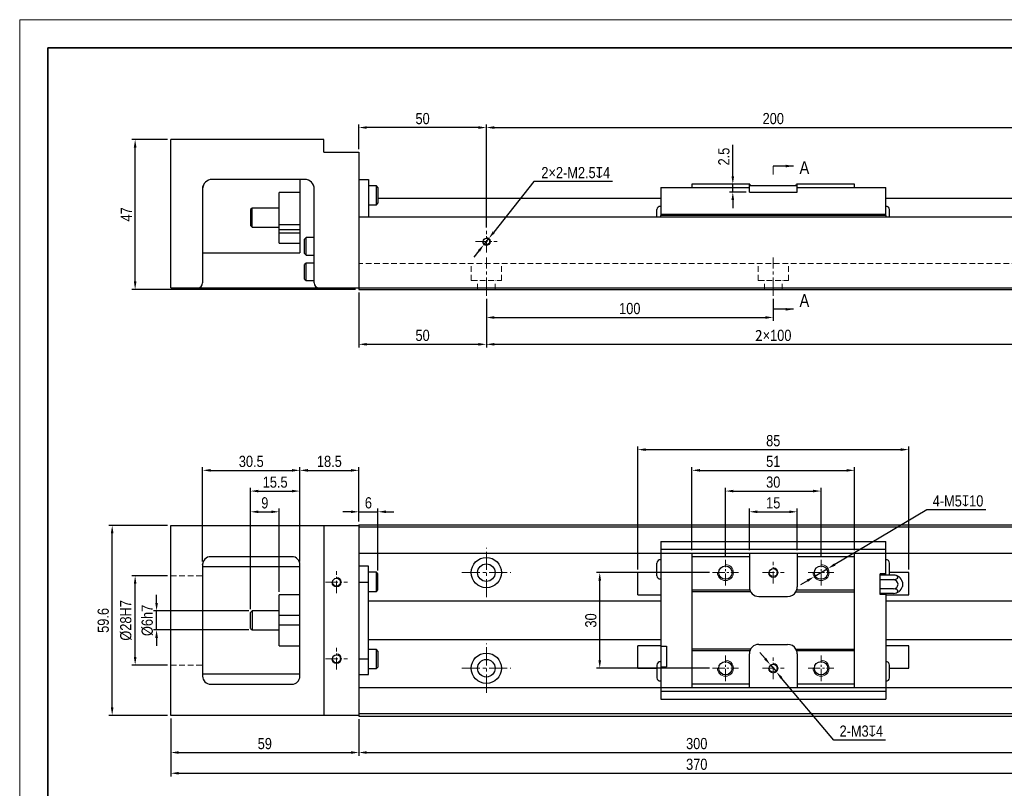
# Model space of a CAD drawing. Header units: millimetres. Extents: x 100 to 3612, y -424 to 856.
# Tile 14 of 45: x 1294 to 1603, y -293 to -52. Entities that reach past the tile are written whole.
import ezdxf

# ---------------------------------------------------------------- set-up
doc = ezdxf.new("R2010")
doc.units = ezdxf.units.MM
doc.linetypes.add('CENTER2', pattern=[28.575, 19.05, -3.175, 3.175, -3.175])
doc.linetypes.add('DASHED', pattern=[19.05, 12.7, -6.35])
doc.layers.get('Defpoints').update_dxf_attribs({"lineweight": 13})
for name, color, linetype, lineweight in [('小粗', 7, 'Continuous', 25), ('标注', 3, 'Continuous', 13), ('点划线', 1, 'CENTER2', 13), ('粗线', 7, 'Continuous', 35), ('细线', 7, 'Continuous', 13), ('虚线', 253, 'DASHED', 13)]:
    doc.layers.add(name, color=color, linetype=linetype, lineweight=lineweight)
doc.styles.add('3.5', font='ARIALN.TTF', dxfattribs={"height": 3.5})
doc.styles.add('7', font='ARIALN.TTF', dxfattribs={"height": 7})
doc.dimstyles.new('A4—对齐', dxfattribs={"dimtxt": 3.5, "dimasz": 2.5, "dimexe": 1, "dimexo": 1, "dimgap": 1, "dimtad": 1, "dimdec": 1, "dimzin": 9, "dimdsep": 46, "dimtxsty": '3.5', "dimcen": 2.5, "dimadec": 0, "dimazin": 0, "dimtm": 1e-09, "dimtfac": 1, "dimtdec": 1, "dimtmove": 0, "dimatfit": 3, "dimfxl": 0, "dimtolj": 1, "dimarcsym": 0})
doc.dimstyles.new('A4—水平', dxfattribs={"dimtxt": 3.5, "dimasz": 2.5, "dimexe": 2, "dimexo": 1, "dimgap": 1, "dimtad": 1, "dimtih": 1, "dimtoh": 1, "dimdec": 1, "dimzin": 12, "dimdsep": 46, "dimtxsty": '3.5', "dimcen": 2.5, "dimadec": 0, "dimazin": 0, "dimtm": 1e-09, "dimtfac": 1, "dimtdec": 1, "dimtmove": 0, "dimatfit": 3, "dimfxl": 0, "dimtolj": 1, "dimarcsym": 0})

# ---------------------------------------------------------------- blocks, each defined once
blk = doc.blocks.new('A4图框')
at = {"layer": '粗线'}
blk.add_lwpolyline([(5, 205), (292, 205), (292, 5), (5, 5)], close=True, dxfattribs=at)
at = {"layer": '细线'}
blk.add_lwpolyline([(0, 210), (297, 210), (297, 0), (0, 0)], close=True, dxfattribs=at)
blk = doc.blocks.new('*D702')
at = {"layer": 'Defpoints', "color": 0, "transparency": 16777216}
for p in [(1330.45, -89.14), (1341.63, -89.14), (1400.63, -136.14)]:
    blk.add_point(p, dxfattribs=at)
at = {"layer": '标注', "color": 0, "lineweight": -2, "transparency": 16777216}
for p, q in [((1340.63, -89.14), (1329.45, -89.14)), ((1330.45, -133.64), (1330.45, -91.64)), ((1399.63, -136.14), (1329.45, -136.14))]:
    blk.add_line(p, q, dxfattribs=at)
at = {"layer": '标注', "color": 0, "transparency": 16777216}
for points in [[(1330.04, -91.64), (1330.87, -91.64), (1330.45, -89.14)], [(1330.04, -133.64), (1330.87, -133.64), (1330.45, -136.14)]]:
    blk.add_solid(points, dxfattribs=at)
at = {"layer": '标注', "color": 0, "transparency": 16777216, "insert": (1327.7, -112.64), "char_height": 3.5, "attachment_point": 5, "rotation": 90, "style": '3.5'}
blk.add_mtext('\\A1;47', dxfattribs=at)
blk = doc.blocks.new('*D703')
at = {"layer": 'Defpoints', "color": 0, "transparency": 16777216}
for p in [(1400.63, -85.38), (1400.63, -93.14), (1440.63, -117.73)]:
    blk.add_point(p, dxfattribs=at)
at = {"layer": '标注', "color": 0, "lineweight": -2, "transparency": 16777216}
for p, q in [((1400.63, -92.14), (1400.63, -84.38)), ((1438.13, -85.38), (1403.13, -85.38)), ((1440.63, -116.73), (1440.63, -84.38))]:
    blk.add_line(p, q, dxfattribs=at)
at = {"layer": '标注', "color": 0, "transparency": 16777216}
for points in [[(1403.13, -84.97), (1403.13, -85.8), (1400.63, -85.38)], [(1438.13, -84.97), (1438.13, -85.8), (1440.63, -85.38)]]:
    blk.add_solid(points, dxfattribs=at)
at = {"layer": '标注', "color": 0, "transparency": 16777216, "insert": (1420.63, -82.59), "char_height": 3.5, "width": 11.7879, "attachment_point": 5, "style": '3.5'}
blk.add_mtext('\\A1;50', dxfattribs=at)
blk = doc.blocks.new('*D704')
at = {"layer": 'Defpoints', "color": 0, "transparency": 16777216}
for p in [(1620.63, -85.38), (1440.63, -117.73), (1620.63, -117.73)]:
    blk.add_point(p, dxfattribs=at)
at = {"layer": '标注', "color": 0, "lineweight": -2, "transparency": 16777216}
for p, q in [((1440.63, -116.73), (1440.63, -84.38)), ((1443.13, -85.38), (1618.13, -85.38)), ((1620.63, -116.73), (1620.63, -84.38))]:
    blk.add_line(p, q, dxfattribs=at)
at = {"layer": '标注', "color": 0, "transparency": 16777216}
for points in [[(1443.13, -84.97), (1443.13, -85.8), (1440.63, -85.38)], [(1618.13, -84.97), (1618.13, -85.8), (1620.63, -85.38)]]:
    blk.add_solid(points, dxfattribs=at)
at = {"layer": '标注', "color": 0, "transparency": 16777216, "insert": (1530.63, -82.59), "char_height": 3.5, "width": 18.6714, "attachment_point": 5, "style": '3.5'}
blk.add_mtext('\\A1;200', dxfattribs=at)
blk = doc.blocks.new('*D705')
at = {"layer": 'Defpoints', "color": 0, "transparency": 16777216}
for p in [(1400.63, -136.14), (1440.63, -138.14), (1440.63, -153.38)]:
    blk.add_point(p, dxfattribs=at)
at = {"layer": '标注', "color": 0, "lineweight": -2, "transparency": 16777216}
for p, q in [((1400.63, -137.14), (1400.63, -154.38)), ((1440.63, -139.14), (1440.63, -154.38)), ((1403.13, -153.38), (1438.13, -153.38))]:
    blk.add_line(p, q, dxfattribs=at)
at = {"layer": '标注', "color": 0, "transparency": 16777216}
for points in [[(1403.13, -152.96), (1403.13, -153.79), (1400.63, -153.38)], [(1438.13, -152.96), (1438.13, -153.79), (1440.63, -153.38)]]:
    blk.add_solid(points, dxfattribs=at)
at = {"layer": '标注', "color": 0, "transparency": 16777216, "insert": (1420.63, -150.59), "char_height": 3.5, "width": 10.0032, "attachment_point": 5, "style": '3.5'}
blk.add_mtext('\\A1;50', dxfattribs=at)
blk = doc.blocks.new('*D706')
at = {"layer": 'Defpoints', "color": 0, "transparency": 16777216}
for p in [(1440.63, -138.14), (1530.63, -138.14), (1530.63, -144.96)]:
    blk.add_point(p, dxfattribs=at)
at = {"layer": '标注', "color": 0, "lineweight": -2, "transparency": 16777216}
for p, q in [((1440.63, -139.14), (1440.63, -145.96)), ((1530.63, -139.14), (1530.63, -145.96)), ((1443.13, -144.96), (1528.13, -144.96))]:
    blk.add_line(p, q, dxfattribs=at)
at = {"layer": '标注', "color": 0, "transparency": 16777216}
for points in [[(1443.13, -144.54), (1443.13, -145.38), (1440.63, -144.96)], [(1528.13, -144.54), (1528.13, -145.38), (1530.63, -144.96)]]:
    blk.add_solid(points, dxfattribs=at)
at = {"layer": '标注', "color": 0, "transparency": 16777216, "insert": (1485.63, -142.17), "char_height": 3.5, "width": 11.0802, "attachment_point": 5, "style": '3.5'}
blk.add_mtext('\\A1;100', dxfattribs=at)
blk = doc.blocks.new('*D707')
at = {"layer": 'Defpoints', "color": 0, "transparency": 16777216}
for p in [(1440.63, -138.14), (1620.63, -138.14), (1620.63, -153.38)]:
    blk.add_point(p, dxfattribs=at)
at = {"layer": '标注', "color": 0, "lineweight": -2, "transparency": 16777216}
for p, q in [((1440.63, -139.14), (1440.63, -154.38)), ((1620.63, -139.14), (1620.63, -154.38)), ((1443.13, -153.38), (1618.13, -153.38))]:
    blk.add_line(p, q, dxfattribs=at)
at = {"layer": '标注', "color": 0, "transparency": 16777216}
for points in [[(1443.13, -152.96), (1443.13, -153.79), (1440.63, -153.38)], [(1618.13, -152.96), (1618.13, -153.79), (1620.63, -153.38)]]:
    blk.add_solid(points, dxfattribs=at)
at = {"layer": '标注', "color": 0, "transparency": 16777216, "insert": (1530.63, -150.59), "char_height": 3.5, "width": 20.1435, "attachment_point": 5, "style": '3.5'}
blk.add_mtext('\\A1;{\\fSimSun|b0|i0|c134|p34;2}×100', dxfattribs=at)
blk = doc.blocks.new('*D614')
at = {"layer": 'Defpoints', "color": 0, "transparency": 16777216}
for p in [(1441.41, -120.16), (1439.85, -122.12)]:
    blk.add_point(p, dxfattribs=at)
at = {"layer": '标注', "color": 0, "lineweight": -2, "transparency": 16777216}
for p, q in [((1455.55, -102.33), (1442.96, -118.2)), ((1480.24, -102.33), (1455.55, -102.33)), ((1439.85, -122.12), (1441.41, -120.16)), ((1438.3, -124.08), (1436.75, -126.04))]:
    blk.add_line(p, q, dxfattribs=at)
at = {"layer": '标注', "color": 0, "transparency": 16777216}
for points in [[(1442.63, -117.94), (1443.29, -118.46), (1441.41, -120.16)], [(1437.97, -123.82), (1438.63, -124.34), (1439.85, -122.12)]]:
    blk.add_solid(points, dxfattribs=at)
at = {"layer": '标注', "color": 0, "transparency": 16777216, "insert": (1468.67, -99.54), "char_height": 3.5, "attachment_point": 5, "style": '3.5'}
blk.add_mtext('\\A1;2×2-M2.5{\\Fgdt|c134;x}4', dxfattribs=at)
blk = doc.blocks.new('*D718')
at = {"layer": 'Defpoints', "color": 0, "transparency": 16777216}
for p in [(1406.63, -205.91), (1400.63, -209.99), (1406.63, -225.37)]:
    blk.add_point(p, dxfattribs=at)
at = {"layer": '标注', "color": 0, "lineweight": -2, "transparency": 16777216}
for p, q in [((1398.13, -205.91), (1395.63, -205.91)), ((1400.63, -208.99), (1400.63, -204.91)), ((1400.63, -205.91), (1406.63, -205.91)), ((1406.63, -224.37), (1406.63, -204.91)), ((1409.13, -205.91), (1411.63, -205.91))]:
    blk.add_line(p, q, dxfattribs=at)
at = {"layer": '标注', "color": 0, "transparency": 16777216}
for points in [[(1398.13, -205.5), (1398.13, -206.33), (1400.63, -205.91)], [(1409.13, -205.5), (1409.13, -206.33), (1406.63, -205.91)]]:
    blk.add_solid(points, dxfattribs=at)
at = {"layer": '标注', "color": 0, "transparency": 16777216, "insert": (1403.63, -203.12), "char_height": 3.5, "attachment_point": 5, "style": '3.5'}
blk.add_mtext('\\A1;6', dxfattribs=at)
blk = doc.blocks.new('*D719')
at = {"layer": 'Defpoints', "color": 0, "transparency": 16777216}
for p in [(1337.18, -236.99), (1367.13, -236.99), (1367.13, -242.99)]:
    blk.add_point(p, dxfattribs=at)
at = {"layer": '标注', "color": 0, "lineweight": -2, "transparency": 16777216}
for p, q in [((1337.18, -234.49), (1337.18, -231.99)), ((1366.13, -236.99), (1336.18, -236.99)), ((1337.18, -242.99), (1337.18, -236.99)), ((1366.13, -242.99), (1336.18, -242.99)), ((1337.18, -245.49), (1337.18, -247.99))]:
    blk.add_line(p, q, dxfattribs=at)
at = {"layer": '标注', "color": 0, "transparency": 16777216}
for points in [[(1336.76, -234.49), (1337.6, -234.49), (1337.18, -236.99)], [(1336.76, -245.49), (1337.6, -245.49), (1337.18, -242.99)]]:
    blk.add_solid(points, dxfattribs=at)
at = {"layer": '标注', "color": 0, "transparency": 16777216, "insert": (1334.29, -239.99), "char_height": 3.5, "attachment_point": 5, "rotation": 90, "style": '3.5'}
blk.add_mtext('\\A1;%%C6h7', dxfattribs=at)
blk = doc.blocks.new('*D720')
at = {"layer": 'Defpoints', "color": 0, "transparency": 16777216}
for p in [(1330.46, -225.99), (1341.63, -225.99), (1341.63, -253.99)]:
    blk.add_point(p, dxfattribs=at)
at = {"layer": '标注', "color": 0, "lineweight": -2, "transparency": 16777216}
for p, q in [((1340.63, -225.99), (1329.46, -225.99)), ((1330.46, -251.49), (1330.46, -228.49)), ((1340.63, -253.99), (1329.46, -253.99))]:
    blk.add_line(p, q, dxfattribs=at)
at = {"layer": '标注', "color": 0, "transparency": 16777216}
for points in [[(1330.04, -228.49), (1330.87, -228.49), (1330.46, -225.99)], [(1330.04, -251.49), (1330.87, -251.49), (1330.46, -253.99)]]:
    blk.add_solid(points, dxfattribs=at)
at = {"layer": '标注', "color": 0, "transparency": 16777216, "insert": (1327.57, -239.99), "char_height": 3.5, "attachment_point": 5, "rotation": 90, "style": '3.5'}
blk.add_mtext('\\A1;%%C28H7', dxfattribs=at)
blk = doc.blocks.new('*D721')
at = {"layer": 'Defpoints', "color": 0, "transparency": 16777216}
for p in [(1323.25, -210.19), (1341.63, -210.19), (1341.63, -269.79)]:
    blk.add_point(p, dxfattribs=at)
at = {"layer": '标注', "color": 0, "lineweight": -2, "transparency": 16777216}
for p, q in [((1340.63, -210.19), (1322.25, -210.19)), ((1323.25, -267.29), (1323.25, -212.69)), ((1340.63, -269.79), (1322.25, -269.79))]:
    blk.add_line(p, q, dxfattribs=at)
at = {"layer": '标注', "color": 0, "transparency": 16777216}
for points in [[(1322.83, -212.69), (1323.66, -212.69), (1323.25, -210.19)], [(1322.83, -267.29), (1323.66, -267.29), (1323.25, -269.79)]]:
    blk.add_solid(points, dxfattribs=at)
at = {"layer": '标注', "color": 0, "transparency": 16777216, "insert": (1320.46, -239.99), "char_height": 3.5, "attachment_point": 5, "rotation": 90, "style": '3.5'}
blk.add_mtext('\\A1;59.6', dxfattribs=at)
blk = doc.blocks.new('*D722')
at = {"layer": 'Defpoints', "color": 0, "transparency": 16777216}
for p in [(1341.63, -269.79), (1400.63, -269.99), (1400.63, -281.43)]:
    blk.add_point(p, dxfattribs=at)
at = {"layer": '标注', "color": 0, "lineweight": -2, "transparency": 16777216}
for p, q in [((1341.63, -270.79), (1341.63, -282.43)), ((1400.63, -270.99), (1400.63, -282.43)), ((1344.13, -281.43), (1398.13, -281.43))]:
    blk.add_line(p, q, dxfattribs=at)
at = {"layer": '标注', "color": 0, "transparency": 16777216}
for points in [[(1344.13, -281.01), (1344.13, -281.85), (1341.63, -281.43)], [(1398.13, -281.01), (1398.13, -281.85), (1400.63, -281.43)]]:
    blk.add_solid(points, dxfattribs=at)
at = {"layer": '标注', "color": 0, "transparency": 16777216, "insert": (1371.13, -278.64), "char_height": 3.5, "attachment_point": 5, "style": '3.5'}
blk.add_mtext('\\A1;59', dxfattribs=at)
blk = doc.blocks.new('*D723')
at = {"layer": 'Defpoints', "color": 0, "transparency": 16777216}
for p in [(1341.63, -269.79), (1671.63, -269.29), (1671.63, -287.93)]:
    blk.add_point(p, dxfattribs=at)
at = {"layer": '标注', "color": 0, "lineweight": -2, "transparency": 16777216}
for p, q in [((1341.63, -270.79), (1341.63, -288.93)), ((1671.63, -270.29), (1671.63, -288.93)), ((1344.13, -287.93), (1669.13, -287.93))]:
    blk.add_line(p, q, dxfattribs=at)
at = {"layer": '标注', "color": 0, "transparency": 16777216}
for points in [[(1344.13, -287.51), (1344.13, -288.35), (1341.63, -287.93)], [(1669.13, -287.51), (1669.13, -288.35), (1671.63, -287.93)]]:
    blk.add_solid(points, dxfattribs=at)
at = {"layer": '标注', "color": 0, "transparency": 16777216, "insert": (1506.63, -285.14), "char_height": 3.5, "width": 25.9299, "attachment_point": 5, "style": '3.5'}
blk.add_mtext('\\A1;370', dxfattribs=at)
blk = doc.blocks.new('*D724')
at = {"layer": 'Defpoints', "color": 0, "transparency": 16777216}
for p in [(1400.63, -269.99), (1660.63, -269.99), (1660.63, -281.43)]:
    blk.add_point(p, dxfattribs=at)
at = {"layer": '标注', "color": 0, "lineweight": -2, "transparency": 16777216}
for p, q in [((1400.63, -270.99), (1400.63, -282.43)), ((1660.63, -270.99), (1660.63, -282.43)), ((1403.13, -281.43), (1658.13, -281.43))]:
    blk.add_line(p, q, dxfattribs=at)
at = {"layer": '标注', "color": 0, "transparency": 16777216}
for points in [[(1403.13, -281.01), (1403.13, -281.85), (1400.63, -281.43)], [(1658.13, -281.01), (1658.13, -281.85), (1660.63, -281.43)]]:
    blk.add_solid(points, dxfattribs=at)
at = {"layer": '标注', "color": 0, "transparency": 16777216, "insert": (1506.63, -278.64), "char_height": 3.5, "width": 18.7578, "attachment_point": 5, "style": '3.5'}
blk.add_mtext('\\A1;300', dxfattribs=at)
blk = doc.blocks.new('*D725')
at = {"layer": 'Defpoints', "color": 0, "transparency": 16777216}
for p in [(1375.63, -205.91), (1375.63, -231.99), (1366.63, -237.49)]:
    blk.add_point(p, dxfattribs=at)
at = {"layer": '标注', "color": 0, "lineweight": -2, "transparency": 16777216}
for p, q in [((1366.63, -236.49), (1366.63, -204.91)), ((1369.13, -205.91), (1373.13, -205.91)), ((1375.63, -230.99), (1375.63, -204.91))]:
    blk.add_line(p, q, dxfattribs=at)
at = {"layer": '标注', "color": 0, "transparency": 16777216}
for points in [[(1369.13, -205.5), (1369.13, -206.33), (1366.63, -205.91)], [(1373.13, -205.5), (1373.13, -206.33), (1375.63, -205.91)]]:
    blk.add_solid(points, dxfattribs=at)
at = {"layer": '标注', "color": 0, "transparency": 16777216, "insert": (1371.13, -203.12), "char_height": 3.5, "attachment_point": 5, "style": '3.5'}
blk.add_mtext('\\A1;9', dxfattribs=at)
blk = doc.blocks.new('*D726')
at = {"layer": 'Defpoints', "color": 0, "transparency": 16777216}
for p in [(1382.13, -199.41), (1382.13, -222.49), (1366.63, -237.49)]:
    blk.add_point(p, dxfattribs=at)
at = {"layer": '标注', "color": 0, "lineweight": -2, "transparency": 16777216}
for p, q in [((1366.63, -236.49), (1366.63, -198.41)), ((1369.13, -199.41), (1379.63, -199.41)), ((1382.13, -221.49), (1382.13, -198.41))]:
    blk.add_line(p, q, dxfattribs=at)
at = {"layer": '标注', "color": 0, "transparency": 16777216}
for points in [[(1369.13, -199), (1369.13, -199.83), (1366.63, -199.41)], [(1379.63, -199), (1379.63, -199.83), (1382.13, -199.41)]]:
    blk.add_solid(points, dxfattribs=at)
at = {"layer": '标注', "color": 0, "transparency": 16777216, "insert": (1374.38, -196.62), "char_height": 3.5, "attachment_point": 5, "style": '3.5'}
blk.add_mtext('\\A1;15.5', dxfattribs=at)
blk = doc.blocks.new('*D727')
at = {"layer": 'Defpoints', "color": 0, "transparency": 16777216}
for p in [(1382.13, -192.91), (1351.63, -222.49), (1382.13, -222.49)]:
    blk.add_point(p, dxfattribs=at)
at = {"layer": '标注', "color": 0, "lineweight": -2, "transparency": 16777216}
for p, q in [((1351.63, -221.49), (1351.63, -191.91)), ((1354.13, -192.91), (1379.63, -192.91)), ((1382.13, -221.49), (1382.13, -191.91))]:
    blk.add_line(p, q, dxfattribs=at)
at = {"layer": '标注', "color": 0, "transparency": 16777216}
for points in [[(1354.13, -192.5), (1354.13, -193.33), (1351.63, -192.91)], [(1379.63, -192.5), (1379.63, -193.33), (1382.13, -192.91)]]:
    blk.add_solid(points, dxfattribs=at)
at = {"layer": '标注', "color": 0, "transparency": 16777216, "insert": (1366.88, -190.12), "char_height": 3.5, "attachment_point": 5, "style": '3.5'}
blk.add_mtext('\\A1;30.5', dxfattribs=at)
blk = doc.blocks.new('*D728')
at = {"layer": 'Defpoints', "color": 0, "transparency": 16777216}
for p in [(1400.63, -192.91), (1400.63, -209.99), (1382.13, -222.49)]:
    blk.add_point(p, dxfattribs=at)
at = {"layer": '标注', "color": 0, "lineweight": -2, "transparency": 16777216}
for p, q in [((1382.13, -221.49), (1382.13, -191.91)), ((1384.63, -192.91), (1398.13, -192.91)), ((1400.63, -208.99), (1400.63, -191.91))]:
    blk.add_line(p, q, dxfattribs=at)
at = {"layer": '标注', "color": 0, "transparency": 16777216}
for points in [[(1384.63, -192.5), (1384.63, -193.33), (1382.13, -192.91)], [(1398.13, -192.5), (1398.13, -193.33), (1400.63, -192.91)]]:
    blk.add_solid(points, dxfattribs=at)
at = {"layer": '标注', "color": 0, "transparency": 16777216, "insert": (1391.38, -190.12), "char_height": 3.5, "attachment_point": 5, "style": '3.5'}
blk.add_mtext('\\A1;18.5', dxfattribs=at)
blk = doc.blocks.new('*D729')
at = {"layer": 'Defpoints', "color": 0, "transparency": 16777216}
for p in [(1545.63, -199.41), (1515.63, -220.94), (1545.63, -220.94)]:
    blk.add_point(p, dxfattribs=at)
at = {"layer": '标注', "color": 0, "lineweight": -2, "transparency": 16777216}
for p, q in [((1515.63, -219.94), (1515.63, -198.41)), ((1518.13, -199.41), (1543.13, -199.41)), ((1545.63, -219.94), (1545.63, -198.41))]:
    blk.add_line(p, q, dxfattribs=at)
at = {"layer": '标注', "color": 0, "transparency": 16777216}
for points in [[(1518.13, -199), (1518.13, -199.83), (1515.63, -199.41)], [(1543.13, -199), (1543.13, -199.83), (1545.63, -199.41)]]:
    blk.add_solid(points, dxfattribs=at)
at = {"layer": '标注', "color": 0, "transparency": 16777216, "insert": (1530.63, -196.62), "char_height": 3.5, "attachment_point": 5, "style": '3.5'}
blk.add_mtext('\\A1;30', dxfattribs=at)
blk = doc.blocks.new('*D730')
at = {"layer": 'Defpoints', "color": 0, "transparency": 16777216}
for p in [(1573.13, -186.41), (1488.13, -224.99), (1573.13, -224.99)]:
    blk.add_point(p, dxfattribs=at)
at = {"layer": '标注', "color": 0, "lineweight": -2, "transparency": 16777216}
for p, q in [((1488.13, -223.99), (1488.13, -185.41)), ((1490.63, -186.41), (1570.63, -186.41)), ((1573.13, -223.99), (1573.13, -185.41))]:
    blk.add_line(p, q, dxfattribs=at)
at = {"layer": '标注', "color": 0, "transparency": 16777216}
for points in [[(1490.63, -186), (1490.63, -186.83), (1488.13, -186.41)], [(1570.63, -186), (1570.63, -186.83), (1573.13, -186.41)]]:
    blk.add_solid(points, dxfattribs=at)
at = {"layer": '标注', "color": 0, "transparency": 16777216, "insert": (1530.63, -183.62), "char_height": 3.5, "attachment_point": 5, "style": '3.5'}
blk.add_mtext('\\A1;85', dxfattribs=at)
blk = doc.blocks.new('*D731')
at = {"layer": 'Defpoints', "color": 0, "transparency": 16777216}
for p in [(1517.94, -103.14), (1523.13, -103.14), (1523.13, -105.64)]:
    blk.add_point(p, dxfattribs=at)
at = {"layer": '标注', "color": 0, "lineweight": -2, "transparency": 16777216}
for p, q in [((1517.94, -100.64), (1517.94, -90.84)), ((1522.13, -103.14), (1516.94, -103.14)), ((1517.94, -105.64), (1517.94, -103.14)), ((1522.13, -105.64), (1516.94, -105.64)), ((1517.94, -108.14), (1517.94, -110.64))]:
    blk.add_line(p, q, dxfattribs=at)
at = {"layer": '标注', "color": 0, "transparency": 16777216}
for points in [[(1517.52, -100.64), (1518.36, -100.64), (1517.94, -103.14)], [(1517.52, -108.14), (1518.36, -108.14), (1517.94, -105.64)]]:
    blk.add_solid(points, dxfattribs=at)
at = {"layer": '标注', "color": 0, "transparency": 16777216, "insert": (1515.15, -94.49), "char_height": 3.5, "attachment_point": 5, "rotation": 90, "style": '3.5'}
blk.add_mtext('\\A1;2.5', dxfattribs=at)
blk = doc.blocks.new('*D732')
at = {"layer": 'Defpoints', "color": 0, "transparency": 16777216}
for p in [(1476.2, -224.99), (1511.59, -224.99), (1511.59, -254.99)]:
    blk.add_point(p, dxfattribs=at)
at = {"layer": '标注', "color": 0, "lineweight": -2, "transparency": 16777216}
for p, q in [((1510.59, -224.99), (1475.2, -224.99)), ((1476.2, -252.49), (1476.2, -227.49)), ((1510.59, -254.99), (1475.2, -254.99))]:
    blk.add_line(p, q, dxfattribs=at)
at = {"layer": '标注', "color": 0, "transparency": 16777216}
for points in [[(1475.79, -227.49), (1476.62, -227.49), (1476.2, -224.99)], [(1475.79, -252.49), (1476.62, -252.49), (1476.2, -254.99)]]:
    blk.add_solid(points, dxfattribs=at)
at = {"layer": '标注', "color": 0, "transparency": 16777216, "insert": (1473.42, -239.99), "char_height": 3.5, "attachment_point": 5, "rotation": 90, "style": '3.5'}
blk.add_mtext('\\A1;30', dxfattribs=at)
blk = doc.blocks.new('*D733')
at = {"layer": 'Defpoints', "color": 0, "transparency": 16777216}
for p in [(1538.13, -205.91), (1523.13, -218.99), (1538.13, -218.99)]:
    blk.add_point(p, dxfattribs=at)
at = {"layer": '标注', "color": 0, "lineweight": -2, "transparency": 16777216}
for p, q in [((1523.13, -217.99), (1523.13, -204.91)), ((1525.63, -205.91), (1535.63, -205.91)), ((1538.13, -217.99), (1538.13, -204.91))]:
    blk.add_line(p, q, dxfattribs=at)
at = {"layer": '标注', "color": 0, "transparency": 16777216}
for points in [[(1525.63, -205.5), (1525.63, -206.33), (1523.13, -205.91)], [(1535.63, -205.5), (1535.63, -206.33), (1538.13, -205.91)]]:
    blk.add_solid(points, dxfattribs=at)
at = {"layer": '标注', "color": 0, "transparency": 16777216, "insert": (1530.63, -203.12), "char_height": 3.5, "attachment_point": 5, "style": '3.5'}
blk.add_mtext('\\A1;15', dxfattribs=at)
blk = doc.blocks.new('*D734')
at = {"layer": 'Defpoints', "color": 0, "transparency": 16777216}
for p in [(1556.13, -192.91), (1505.13, -218.99), (1556.13, -218.99)]:
    blk.add_point(p, dxfattribs=at)
at = {"layer": '标注', "color": 0, "lineweight": -2, "transparency": 16777216}
for p, q in [((1505.13, -217.99), (1505.13, -191.91)), ((1507.63, -192.91), (1553.63, -192.91)), ((1556.13, -217.99), (1556.13, -191.91))]:
    blk.add_line(p, q, dxfattribs=at)
at = {"layer": '标注', "color": 0, "transparency": 16777216}
for points in [[(1507.63, -192.5), (1507.63, -193.33), (1505.13, -192.91)], [(1553.63, -192.5), (1553.63, -193.33), (1556.13, -192.91)]]:
    blk.add_solid(points, dxfattribs=at)
at = {"layer": '标注', "color": 0, "transparency": 16777216, "insert": (1530.63, -190.12), "char_height": 3.5, "attachment_point": 5, "style": '3.5'}
blk.add_mtext('\\A1;51', dxfattribs=at)
blk = doc.blocks.new('*D735')
at = {"layer": 'Defpoints', "color": 0, "transparency": 16777216}
for p in [(1547.78, -223.72), (1543.48, -226.26)]:
    blk.add_point(p, dxfattribs=at)
at = {"layer": '标注', "color": 0, "lineweight": -2, "transparency": 16777216}
for p, q in [((1578.84, -205.31), (1549.93, -222.44)), ((1597.36, -205.31), (1578.84, -205.31)), ((1543.48, -226.26), (1547.78, -223.72)), ((1541.33, -227.54), (1539.18, -228.81))]:
    blk.add_line(p, q, dxfattribs=at)
at = {"layer": '标注', "color": 0, "transparency": 16777216}
for points in [[(1549.72, -222.08), (1550.14, -222.8), (1547.78, -223.72)], [(1541.12, -227.18), (1541.54, -227.9), (1543.48, -226.26)]]:
    blk.add_solid(points, dxfattribs=at)
at = {"layer": '标注', "color": 0, "transparency": 16777216, "insert": (1588.6, -202.52), "char_height": 3.5, "attachment_point": 5, "style": '3.5'}
blk.add_mtext('\\A1;4-M5{\\Fgdt|c134;x}10', dxfattribs=at)
blk = doc.blocks.new('*D736')
at = {"layer": 'Defpoints', "color": 0, "transparency": 16777216}
for p in [(1529.66, -253.84), (1531.6, -256.14)]:
    blk.add_point(p, dxfattribs=at)
at = {"layer": '标注', "color": 0, "lineweight": -2, "transparency": 16777216}
for p, q in [((1528.05, -251.93), (1526.44, -250.02)), ((1529.66, -253.84), (1531.6, -256.14)), ((1549.61, -277.52), (1533.21, -258.05)), ((1565.87, -277.52), (1549.61, -277.52))]:
    blk.add_line(p, q, dxfattribs=at)
at = {"layer": '标注', "color": 0, "transparency": 16777216}
for points in [[(1528.37, -251.66), (1527.73, -252.2), (1529.66, -253.84)], [(1533.53, -257.78), (1532.89, -258.32), (1531.6, -256.14)]]:
    blk.add_solid(points, dxfattribs=at)
at = {"layer": '标注', "color": 0, "transparency": 16777216, "insert": (1558.26, -274.73), "char_height": 3.5, "attachment_point": 5, "style": '3.5'}
blk.add_mtext('\\A1;2-M3{\\Fgdt|c134;x}4', dxfattribs=at)

msp = doc.modelspace()

# ---------------------------------------------------------------- linework, layer by layer
at = {"layer": '小粗'}
for p, q in [((1389.63, -89.14), (1341.63, -89.14)), ((1341.63, -135.64), (1341.63, -89.14)), ((1389.63, -93.14), (1389.63, -89.14)), ((1389.63, -93.14), (1400.63, -93.14)), ((1400.63, -93.14), (1400.63, -136.14)), ((1383.63, -101.64), (1354.63, -101.64)), ((1382.13, -101.64), (1382.13, -124.64)), ((1400.63, -101.64), (1403.63, -101.64)), ((1403.63, -101.64), (1403.63, -113.34)), ((1351.63, -104.64), (1351.63, -134.14)), ((1386.63, -134.14), (1386.63, -104.64)), ((1406.13, -103.64), (1403.63, -103.64)), ((1406.63, -104.14), (1406.13, -103.64)), ((1406.13, -109.64), (1406.13, -103.64)), ((1406.63, -104.14), (1406.63, -109.14)), ((1495.33, -104.14), (1523.13, -104.14)), ((1495.33, -104.14), (1495.33, -112.94)), ((1523.3, -103.14), (1505.13, -103.14)), ((1505.13, -103.14), (1505.13, -104.14)), ((1523.13, -105.64), (1523.13, -103.14)), ((1537.73, -103.64), (1523.53, -103.64)), ((1556.13, -103.14), (1537.96, -103.14)), ((1538.13, -105.64), (1538.13, -103.14)), ((1538.13, -104.14), (1565.93, -104.14)), ((1556.13, -104.14), (1556.13, -103.14)), ((1565.93, -112.94), (1565.93, -104.14)), ((1375.63, -115.85), (1375.63, -105.78)), ((1382.13, -105.78), (1375.63, -105.78)), ((1495.33, -107.64), (1406.63, -107.64)), ((1523.13, -105.64), (1538.13, -105.64)), ((1660.63, -107.64), (1565.93, -107.64)), ((1367.13, -110.64), (1366.63, -111.14)), ((1366.63, -111.14), (1366.63, -116.14)), ((1375.63, -110.64), (1367.13, -110.64)), ((1367.13, -116.64), (1367.13, -110.64)), ((1403.63, -109.64), (1406.13, -109.64)), ((1406.13, -109.64), (1406.63, -109.14)), ((1494.13, -113.34), (1494.13, -111.14)), ((1567.13, -113.34), (1567.13, -111.14)), ((1400.63, -113.34), (1660.63, -113.34)), ((1565.93, -112.66), (1495.33, -112.66)), ((1495.33, -113.34), (1495.33, -112.94)), ((1565.93, -112.94), (1495.33, -112.94)), ((1565.93, -112.94), (1565.93, -113.34)), ((1366.63, -116.14), (1367.13, -116.64)), ((1367.13, -116.64), (1375.63, -116.64)), ((1375.63, -121.64), (1375.63, -115.85)), ((1382.13, -115.85), (1375.63, -115.85)), ((1375.63, -117.31), (1382.13, -117.31)), ((1382.13, -118.53), (1375.63, -118.53)), ((1384.13, -119.89), (1383.63, -120.39)), ((1383.63, -124.89), (1383.63, -120.39)), ((1386.63, -119.89), (1384.13, -119.89)), ((1384.13, -125.39), (1384.13, -119.89)), ((1375.63, -121.64), (1382.13, -121.64)), ((1351.63, -124.64), (1382.13, -124.64)), ((1383.63, -124.89), (1384.13, -125.39)), ((1384.13, -125.39), (1386.63, -125.39)), ((1384.13, -127.89), (1383.63, -128.39)), ((1383.63, -132.89), (1383.63, -128.39)), ((1386.63, -127.89), (1384.13, -127.89)), ((1384.13, -133.39), (1384.13, -127.89)), ((1341.63, -135.64), (1671.63, -135.64)), ((1383.63, -132.89), (1384.13, -133.39)), ((1384.13, -133.39), (1386.63, -133.39)), ((1400.63, -136.14), (1660.63, -136.14)), ((1400.63, -209.99), (1660.63, -209.99)), ((1400.63, -209.99), (1400.63, -269.99)), ((1341.63, -269.79), (1341.63, -210.19)), ((1341.63, -210.19), (1400.63, -210.19)), ((1389.63, -210.19), (1389.63, -269.79)), ((1400.63, -210.64), (1660.63, -210.64)), ((1495.33, -215.27), (1495.33, -264.71)), ((1495.33, -215.27), (1565.93, -215.27)), ((1565.93, -225.75), (1565.93, -215.27)), ((1660.63, -218.99), (1400.63, -218.99)), ((1565.93, -217.76), (1495.33, -217.76)), ((1505.13, -218.99), (1505.13, -260.99)), ((1523.13, -218.99), (1523.13, -229.49)), ((1538.13, -218.99), (1538.13, -229.49)), ((1556.13, -260.99), (1556.13, -218.99)), ((1379.63, -219.99), (1354.13, -219.99)), ((1494.13, -225.99), (1494.13, -221.99)), ((1523.13, -219.99), (1505.13, -219.99)), ((1556.13, -219.99), (1538.13, -219.99)), ((1567.13, -225.75), (1567.13, -221.99)), ((1351.63, -222.49), (1351.63, -257.49)), ((1382.13, -223.19), (1351.63, -223.19)), ((1382.13, -257.49), (1382.13, -222.49)), ((1403.63, -222.99), (1400.63, -222.99)), ((1403.63, -256.99), (1403.63, -222.99)), ((1406.13, -224.87), (1403.63, -224.87)), ((1406.63, -225.37), (1406.13, -224.87)), ((1406.13, -230.87), (1406.13, -224.87)), ((1406.63, -230.37), (1406.63, -225.37)), ((1494.13, -224.99), (1488.13, -224.99)), ((1488.13, -231.99), (1488.13, -224.99)), ((1564.13, -231.89), (1564.13, -225.39)), ((1565.93, -225.39), (1564.13, -225.39)), ((1573.13, -224.99), (1567.13, -224.99)), ((1573.13, -231.99), (1573.13, -224.99)), ((1400.63, -227.95), (1403.63, -227.95)), ((1568.33, -225.75), (1564.13, -225.75)), ((1564.13, -227.2), (1568.33, -227.2)), ((1571.13, -227.94), (1571.13, -229.34)), ((1403.63, -230.87), (1406.13, -230.87)), ((1406.13, -230.87), (1406.63, -230.37)), ((1523.3, -230.49), (1505.13, -230.49)), ((1523.53, -230.99), (1505.13, -230.99)), ((1537.73, -230.99), (1556.13, -230.99)), ((1556.13, -230.49), (1537.96, -230.49)), ((1568.33, -230.08), (1564.13, -230.08)), ((1568.33, -231.53), (1564.13, -231.53)), ((1565.93, -231.53), (1565.93, -264.71)), ((1382.13, -231.99), (1375.63, -231.99)), ((1375.63, -247.99), (1375.63, -231.99)), ((1495.33, -233.99), (1403.63, -233.99)), ((1488.13, -231.99), (1495.33, -231.99)), ((1526.13, -232.49), (1535.13, -232.49)), ((1565.93, -231.89), (1564.13, -231.89)), ((1565.93, -231.99), (1573.13, -231.99)), ((1660.63, -233.99), (1565.93, -233.99)), ((1367.13, -236.99), (1366.63, -237.49)), ((1366.63, -242.49), (1366.63, -237.49)), ((1375.63, -236.99), (1367.13, -236.99)), ((1367.13, -236.99), (1367.13, -242.99)), ((1382.13, -238.49), (1375.63, -238.49)), ((1366.63, -242.49), (1367.13, -242.99)), ((1367.13, -242.99), (1375.63, -242.99)), ((1382.13, -241.49), (1375.63, -241.49)), ((1403.63, -245.99), (1495.33, -245.99)), ((1565.93, -245.99), (1660.63, -245.99)), ((1375.63, -247.99), (1382.13, -247.99)), ((1406.13, -249.11), (1403.63, -249.11)), ((1406.63, -249.61), (1406.13, -249.11)), ((1406.13, -255.11), (1406.13, -249.11)), ((1406.63, -249.61), (1406.63, -254.61)), ((1495.33, -247.99), (1488.13, -247.99)), ((1488.13, -254.99), (1488.13, -247.99)), ((1495.33, -248.09), (1497.13, -248.09)), ((1497.13, -248.09), (1497.13, -254.59)), ((1523.53, -248.99), (1505.13, -248.99)), ((1523.3, -249.49), (1505.13, -249.49)), ((1526.13, -247.49), (1535.13, -247.49)), ((1537.73, -248.99), (1556.13, -248.99)), ((1556.13, -249.49), (1537.96, -249.49)), ((1573.13, -247.99), (1565.93, -247.99)), ((1573.13, -254.99), (1573.13, -247.99)), ((1400.63, -252.03), (1403.63, -252.03)), ((1523.13, -260.99), (1523.13, -250.49)), ((1538.13, -250.49), (1538.13, -260.99)), ((1403.63, -255.11), (1406.13, -255.11)), ((1406.13, -255.11), (1406.63, -254.61)), ((1488.13, -254.99), (1494.13, -254.99)), ((1494.13, -253.99), (1494.13, -257.99)), ((1495.33, -254.59), (1497.13, -254.59)), ((1567.13, -257.99), (1567.13, -253.99)), ((1567.13, -254.99), (1573.13, -254.99)), ((1351.63, -256.79), (1382.13, -256.79)), ((1400.63, -256.99), (1403.63, -256.99)), ((1354.13, -259.99), (1379.63, -259.99)), ((1400.63, -260.99), (1660.63, -260.99)), ((1495.33, -262.22), (1565.93, -262.22)), ((1523.13, -259.99), (1505.13, -259.99)), ((1556.13, -259.99), (1538.13, -259.99)), ((1495.33, -264.71), (1565.93, -264.71)), ((1400.63, -269.79), (1341.63, -269.79)), ((1660.63, -269.34), (1400.63, -269.34)), ((1400.63, -269.99), (1660.63, -269.99))]:
    msp.add_line(p, q, dxfattribs=at)
for centre, radius in [((1440.63, -121.14), 1.02), ((1440.63, -224.99), 4.75), ((1440.63, -224.99), 2.75), ((1515.63, -224.99), 2.1), ((1530.63, -224.99), 1.25), ((1545.63, -224.99), 2.1), ((1393.63, -227.99), 1.25), ((1393.63, -251.99), 1.25), ((1440.63, -254.99), 4.75), ((1440.63, -254.99), 2.75), ((1515.63, -254.99), 2.1), ((1545.63, -254.99), 2.1), ((1530.63, -254.99), 1.25)]:
    msp.add_circle(centre, radius, dxfattribs=at)
for centre, radius, start, end in [((1354.63, -104.64), 3, 90, 180), ((1383.63, -104.64), 3, 0, 90), ((1526.13, -102.14), 3, 199.4712, 210), ((1495.13, -111.14), 1, 78.463, 180.0001), ((1566.13, -111.14), 1, 359.9999, 101.537), ((1350.13, -134.14), 1.5, 270, 0), ((1388.13, -134.14), 1.5, 180, 270), ((1354.13, -222.49), 2.5, 90, 180), ((1379.63, -222.49), 2.5, 0, 90), ((1495.13, -221.99), 1, 78.463, 180.0001), ((1566.13, -221.99), 1, 359.9999, 101.537), ((1495.13, -225.99), 1, 179.9999, 281.537), ((1568.33, -228.64), 2.89, 14.082, 89.9713), ((1568.33, -228.64), 1.44, 270.1017, 90.0043), ((1526.13, -229.49), 3, 180, 270), ((1535.13, -229.49), 3, 270, 330), ((1535.13, -229.49), 3, 340.5288, 0), ((1568.33, -228.64), 2.89, 270, 345.918), ((1526.13, -250.49), 3, 90, 180), ((1535.13, -250.49), 3, 30, 90), ((1535.13, -250.49), 3, 0, 19.4712), ((1495.13, -253.99), 1, 78.463, 180.0001), ((1566.13, -253.99), 1, 359.9999, 101.537), ((1354.13, -257.49), 2.5, 180, 270), ((1379.63, -257.49), 2.5, 270, 0), ((1495.13, -257.99), 1, 179.9999, 281.537), ((1566.13, -257.99), 1, 258.463, 0.0001)]:
    msp.add_arc(centre, radius, start, end, dxfattribs=at)
for centre, major_axis, ratio, start_param, end_param in [((1535.13, -102.14), (-2.74, 1.21), 1, 3.034044, 3.217806), ((1568.33, -226.47), (1.44, 0), 0.5, 4.712313, 7.852981), ((1535.13, -229.49), (3, 0), 1, 5.759587, 5.943348), ((1568.33, -230.8), (-1.44, 0), 0.5, 1.570197, 4.710613), ((1535.13, -250.49), (3, 0), 1, 0.339837, 0.523599)]:
    msp.add_ellipse(centre, major_axis=major_axis, ratio=ratio, start_param=start_param, end_param=end_param, dxfattribs=at)
for points, knots in [([(1351.65, -104.28), (1351.66, -104.25), (1351.66, -104.2), (1351.67, -104.13), (1351.68, -104.1), (1351.69, -104.05), (1351.69, -104.04), (1351.7, -104.01), (1351.7, -103.99), (1351.72, -103.91), (1351.74, -103.84), (1351.77, -103.75), (1351.77, -103.73), (1351.78, -103.69), (1351.8, -103.63), (1351.83, -103.57), (1351.84, -103.53)], [0, 0, 0, 0, 0.25, 0.25, 0.375, 0.375, 0.4375, 0.4375, 0.5, 0.5, 0.75, 0.75, 0.8125, 0.8125, 0.875, 1, 1, 1, 1]), ([(1351.84, -221.48), (1351.85, -221.45), (1351.86, -221.43), (1351.87, -221.42), (1351.87, -221.42), (1351.87, -221.42), (1351.87, -221.42), (1351.87, -221.42)], [0, 0, 0, 0, 0.685618, 0.685618, 0.857023, 0.857023, 1, 1, 1, 1]), ([(1351.87, -258.56), (1351.87, -258.56), (1351.87, -258.56), (1351.87, -258.56), (1351.87, -258.56), (1351.86, -258.54), (1351.85, -258.53), (1351.84, -258.5)], [0, 0, 0, 0, 0.142582, 0.142582, 0.314065, 0.314065, 1, 1, 1, 1])]:
    msp.add_open_spline(points, degree=3, knots=knots, dxfattribs=at)
msp.add_open_spline([(1351.63, -222.49), (1351.63, -222.45), (1351.63, -222.38), (1351.64, -222.27), (1351.65, -222.2), (1351.65, -222.16)], degree=3, dxfattribs=at)
at = {"layer": '标注', "const_width": 0.3}
for points in [[(1530.63, -100.12), (1530.63, -97.46)], [(1530.63, -142.39), (1530.63, -139.73)]]:
    msp.add_lwpolyline(points, dxfattribs=at)
at = {"layer": '标注'}
for centre, radius in [((1440.63, -121.14), 1.25), ((1515.63, -224.99), 2.5), ((1530.63, -224.99), 1.5), ((1545.63, -224.99), 2.5), ((1393.63, -227.99), 1.5), ((1393.63, -251.99), 1.5), ((1515.63, -254.99), 2.5), ((1545.63, -254.99), 2.5), ((1530.63, -254.99), 1.5)]:
    msp.add_arc(centre, radius, 180, 90, dxfattribs=at)
at = {"layer": '点划线', "ltscale": 0.2}
for p, q in [((1440.63, -124.55), (1440.63, -117.73)), ((1437.22, -121.14), (1444.04, -121.14)), ((1515.63, -229.03), (1515.63, -220.94)), ((1530.63, -228.4), (1530.63, -221.58)), ((1545.63, -229.03), (1545.63, -220.94)), ((1393.63, -231.4), (1393.63, -224.58)), ((1511.59, -224.99), (1519.68, -224.99)), ((1527.22, -224.99), (1534.04, -224.99)), ((1541.59, -224.99), (1549.68, -224.99)), ((1390.22, -227.99), (1397.04, -227.99)), ((1393.63, -255.4), (1393.63, -248.58)), ((1390.22, -251.99), (1397.04, -251.99)), ((1515.63, -259.03), (1515.63, -250.94)), ((1530.63, -258.4), (1530.63, -251.58)), ((1545.63, -259.03), (1545.63, -250.94)), ((1511.59, -254.99), (1519.68, -254.99)), ((1527.22, -254.99), (1534.04, -254.99)), ((1541.59, -254.99), (1549.68, -254.99))]:
    msp.add_line(p, q, dxfattribs=at)
at = {"layer": '点划线', "ltscale": 0.3}
for p, q in [((1440.63, -138.14), (1440.63, -126.14)), ((1530.63, -138.14), (1530.63, -126.14)), ((1440.63, -232.71), (1440.63, -217.27)), ((1432.91, -224.99), (1448.35, -224.99)), ((1440.63, -262.71), (1440.63, -247.27)), ((1432.91, -254.99), (1448.35, -254.99))]:
    msp.add_line(p, q, dxfattribs=at)
at = {"layer": '虚线', "ltscale": 0.14}
for p, q in [((1660.63, -127.99), (1400.63, -127.99)), ((1435.88, -133.34), (1435.88, -127.99)), ((1445.38, -133.34), (1445.38, -128.14)), ((1525.88, -133.34), (1525.88, -127.99)), ((1535.38, -133.34), (1535.38, -128.14)), ((1435.88, -133.34), (1445.38, -133.34)), ((1437.88, -136.14), (1437.88, -133.34)), ((1443.38, -136.14), (1443.38, -133.34)), ((1525.88, -133.34), (1535.38, -133.34)), ((1527.88, -136.14), (1527.88, -133.34)), ((1533.38, -136.14), (1533.38, -133.34)), ((1341.63, -225.99), (1351.63, -225.99)), ((1341.63, -253.99), (1351.63, -253.99))]:
    msp.add_line(p, q, dxfattribs=at)

# ---------------------------------------------------------------- block references
at = {"layer": '标注', "xscale": 1.772264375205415, "yscale": 1.772264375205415, "zscale": 1.772264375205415}
msp.add_blockref('A4图框', (1294.24, -423.72), dxfattribs=at)

# ---------------------------------------------------------------- texts
at = {"layer": '标注', "char_height": 4, "attachment_point": 1, "style": '7'}
for insert in [(1538.87, -95.94), (1538.87, -137.63)]:
    msp.add_mtext_dynamic_manual_height_columns('A', width=8.7359, gutter_width=35, heights=[0], dxfattribs=dict(at, insert=insert))

# ---------------------------------------------------------------- dimensions: what is measured, and where the dimension line sits
at = {"layer": '标注'}
for base, p1, p2, text, picture, middle in [((1400.63, -85.38), (1440.63, -117.73), (1400.63, -93.14), '50', '*D703', (1420.63, -82.59)), ((1620.63, -85.38), (1440.63, -117.73), (1620.63, -117.73), '200', '*D704', (1530.63, -82.59)), ((1440.63, -153.38), (1400.63, -136.14), (1440.63, -138.14), '50', '*D705', (1420.63, -150.59)), ((1530.63, -144.96), (1440.63, -138.14), (1530.63, -138.14), '100', '*D706', (1485.63, -142.17)), ((1620.63, -153.38), (1440.63, -138.14), (1620.63, -138.14), '{\\fSimSun|b0|i0|c134|p34;2}×100', '*D707', (1530.63, -150.59))]:
    dim = msp.add_linear_dim(base=base, p1=p1, p2=p2, text=text, dimstyle='A4—对齐', dxfattribs=at)
    dim.commit()
    dim.dimension.update_dxf_attribs({"geometry": picture, "text_midpoint": middle})
for base, p1, p2, picture, middle in [((1330.45, -89.14), (1400.63, -136.14), (1341.63, -89.14), '*D702', (1327.7, -112.64)), ((1517.94, -103.14), (1523.13, -105.64), (1523.13, -103.14), '*D731', (1515.15, -94.49)), ((1323.25, -210.19), (1341.63, -269.79), (1341.63, -210.19), '*D721', (1320.46, -239.99)), ((1476.2, -224.99), (1511.59, -254.99), (1511.59, -224.99), '*D732', (1473.42, -239.99))]:
    dim = msp.add_linear_dim(base=base, p1=p1, p2=p2, angle=90, dimstyle='A4—对齐', dxfattribs=at)
    dim.commit()
    dim.dimension.update_dxf_attribs({"geometry": picture, "text_midpoint": middle})
for p1, p2, text, picture, middle in [((1439.85, -122.12), (1441.41, -120.16), '2×2-M2.5{\\Fgdt|c134;x}4', '*D614', (1468.67, -102.33)), ((1543.48, -226.26), (1547.78, -223.72), '4-M5{\\Fgdt|c134;x}10', '*D735', (1588.6, -205.31)), ((1529.66, -253.84), (1531.6, -256.14), '2-M3{\\Fgdt|c134;x}4', '*D736', (1558.26, -277.52))]:
    dim = msp.add_diameter_dim_2p(p1=p1, p2=p2, text=text, dimstyle='A4—水平', dxfattribs=at)
    dim.commit()
    dim.dimension.update_dxf_attribs({"geometry": picture, "text_midpoint": middle, "dimtype": 163})
for base, p1, p2, picture, middle in [((1573.13, -186.41), (1488.13, -224.99), (1573.13, -224.99), '*D730', (1530.63, -186.41)), ((1545.63, -199.41), (1515.63, -220.94), (1545.63, -220.94), '*D729', (1530.63, -199.41))]:
    dim = msp.add_linear_dim(base=base, p1=p1, p2=p2, dimstyle='A4—对齐', dxfattribs=at)
    dim.commit()
    dim.dimension.update_dxf_attribs({"geometry": picture, "text_midpoint": middle, "dimtype": 160})
for base, p1, p2, picture, middle in [((1382.13, -192.91), (1351.63, -222.49), (1382.13, -222.49), '*D727', (1366.88, -190.12)), ((1400.63, -192.91), (1382.13, -222.49), (1400.63, -209.99), '*D728', (1391.38, -190.12)), ((1556.13, -192.91), (1505.13, -218.99), (1556.13, -218.99), '*D734', (1530.63, -190.12)), ((1382.13, -199.41), (1366.63, -237.49), (1382.13, -222.49), '*D726', (1374.38, -196.62)), ((1375.63, -205.91), (1366.63, -237.49), (1375.63, -231.99), '*D725', (1371.13, -203.12)), ((1406.63, -205.91), (1400.63, -209.99), (1406.63, -225.37), '*D718', (1403.63, -203.12)), ((1538.13, -205.91), (1523.13, -218.99), (1538.13, -218.99), '*D733', (1530.63, -203.12)), ((1400.63, -281.43), (1341.63, -269.79), (1400.63, -269.99), '*D722', (1371.13, -278.64))]:
    dim = msp.add_linear_dim(base=base, p1=p1, p2=p2, dimstyle='A4—对齐', dxfattribs=at)
    dim.commit()
    dim.dimension.update_dxf_attribs({"geometry": picture, "text_midpoint": middle})
dim = msp.add_linear_dim(base=(1330.46, -225.99), p1=(1341.63, -253.99), p2=(1341.63, -225.99), angle=90, text='%%C<>H7', dimstyle='A4—对齐', dxfattribs=at)
dim.commit()
dim.dimension.update_dxf_attribs({"geometry": '*D720', "text_midpoint": (1327.57, -239.99)})
dim = msp.add_linear_dim(base=(1337.18, -236.99), p1=(1367.13, -242.99), p2=(1367.13, -236.99), angle=90, text='%%C<>h7', dimstyle='A4—对齐', dxfattribs=at)
dim.commit()
dim.dimension.update_dxf_attribs({"geometry": '*D719', "text_midpoint": (1337.18, -239.99), "dimtype": 160})
for base, p1, p2, text, picture, middle in [((1671.63, -287.93), (1341.63, -269.79), (1671.63, -269.29), '370', '*D723', (1506.63, -287.93)), ((1660.63, -281.43), (1400.63, -269.99), (1660.63, -269.99), '300', '*D724', (1506.63, -281.43))]:
    dim = msp.add_linear_dim(base=base, p1=p1, p2=p2, text=text, dimstyle='A4—对齐', dxfattribs=at)
    dim.commit()
    dim.dimension.update_dxf_attribs({"geometry": picture, "text_midpoint": middle, "dimtype": 160})

# ---------------------------------------------------------------- leaders
for points in [[(1537.03, -97.46), (1530.63, -97.46)], [(1537.03, -142.39), (1530.63, -142.39)]]:
    msp.add_leader(points, dimstyle='A4—对齐', override={"dimgap": 1, "dimtad": 0}, dxfattribs=at)

doc.saveas('drawing.dxf')
